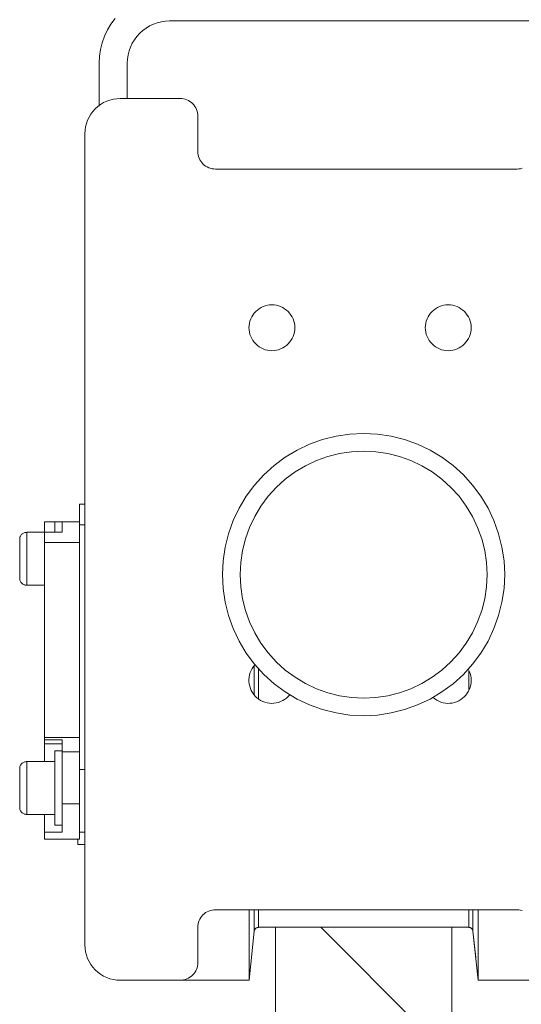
# Model space of a CAD drawing. Header units: millimetres. Extents: x 295996 to 512960, y -33037 to 76497.
# Tile 15 of 256: x 361113 to 361255, y 54623 to 54902. Entities that reach past the tile are written whole.
import ezdxf

# ---------------------------------------------------------------- set-up
doc = ezdxf.new("R2010")
doc.units = ezdxf.units.MM
doc.header["$LTSCALE"] = 0.25
doc.linetypes.add('XKITLINE00', pattern=[0])
doc.layers.get('0').update_dxf_attribs({"lineweight": 20})
doc.layers.add('Položka', color=2, linetype='Continuous', lineweight=0)

msp = doc.modelspace()

# ---------------------------------------------------------------- linework, layer by layer
at = {"linetype": 'XKITLINE00', "lineweight": 0}
for p, q in [((361139.89904, 54902.45585), (361138.72984, 54900.8794)), ((361138.72984, 54900.8794), (361137.72085, 54899.19592)), ((361148.6924, 54899.74563), (361147.74635, 54899.04411)), ((361149.70234, 54900.35105), (361148.6924, 54899.74563)), ((361150.76664, 54900.85454), (361149.70234, 54900.35105)), ((361151.87576, 54901.25127), (361150.76664, 54900.85454)), ((361153.01779, 54901.53742), (361151.87576, 54901.25127)), ((361154.1827, 54901.71021), (361153.01779, 54901.53742)), ((361155.35906, 54901.768), (361154.1827, 54901.71021)), ((361265.35919, 54901.768), (361155.35906, 54901.768)), ((361136.88162, 54897.42166), (361136.22024, 54895.57369)), ((361137.72085, 54899.19592), (361136.88162, 54897.42166)), ((361146.08314, 54897.38071), (361145.38124, 54896.43483)), ((361146.87374, 54898.25328), (361146.08314, 54897.38071)), ((361147.74635, 54899.04411), (361146.87374, 54898.25328)), ((361136.22024, 54895.57369), (361135.74341, 54893.6698)), ((361144.27259, 54894.3602), (361143.87586, 54893.2514)), ((361144.77613, 54895.42475), (361144.27259, 54894.3602)), ((361145.38124, 54896.43483), (361144.77613, 54895.42475)), ((361135.4554, 54891.72834), (361135.35908, 54889.76799)), ((361135.74341, 54893.6698), (361135.4554, 54891.72834)), ((361143.58976, 54892.10908), (361143.41667, 54890.9442)), ((361143.87586, 54893.2514), (361143.58976, 54892.10908)), ((361135.35908, 54889.76799), (361135.35908, 54877.55473)), ((361143.35897, 54889.76799), (361143.41667, 54890.9442)), ((361143.35897, 54879.768), (361143.35897, 54889.76799)), ((361135.01528, 54877.49809), (361134.2881, 54876.83906)), ((361135.80349, 54878.08269), (361135.01528, 54877.49809)), ((361136.64511, 54878.5872), (361135.80349, 54878.08269)), ((361137.53202, 54879.00679), (361136.64511, 54878.5872)), ((361138.45613, 54879.3374), (361137.53202, 54879.00679)), ((361139.40838, 54879.57585), (361138.45613, 54879.3374)), ((361140.37874, 54879.71984), (361139.40838, 54879.57585)), ((361141.35912, 54879.768), (361140.37874, 54879.71984)), ((361158.35884, 54879.768), (361141.35912, 54879.768)), ((361158.84903, 54879.74392), (361158.35884, 54879.768)), ((361159.33445, 54879.67191), (361158.84903, 54879.74392)), ((361159.81033, 54879.55269), (361159.33445, 54879.67191)), ((361160.27239, 54879.38739), (361159.81033, 54879.55269)), ((361160.71584, 54879.1776), (361160.27239, 54879.38739)), ((361161.13689, 54878.92534), (361160.71584, 54879.1776)), ((361161.53124, 54878.63305), (361161.13689, 54878.92534)), ((361161.89459, 54878.30353), (361161.53124, 54878.63305)), ((361162.22408, 54877.93995), (361161.89459, 54878.30353)), ((361162.51638, 54877.54585), (361162.22408, 54877.93995)), ((361162.76863, 54877.12498), (361162.51638, 54877.54585)), ((361162.97844, 54876.68142), (361162.76863, 54877.12498)), ((361132.54001, 54874.48196), (361132.1204, 54873.59482)), ((361133.04451, 54875.3237), (361132.54001, 54874.48196)), ((361133.62911, 54876.11192), (361133.04451, 54875.3237)), ((361134.2881, 54876.83906), (361133.62911, 54876.11192)), ((361163.1439, 54876.21942), (361162.97844, 54876.68142)), ((361163.26311, 54875.74345), (361163.1439, 54876.21942)), ((361163.33511, 54875.25807), (361163.26311, 54875.74345)), ((361163.35895, 54874.76799), (361163.33511, 54875.25807)), ((361163.35895, 54874.76799), (361163.35895, 54864.768)), ((361131.55105, 54871.7189), (361131.40705, 54870.74816)), ((361131.78947, 54872.67084), (361131.55105, 54871.7189)), ((361132.1204, 54873.59482), (361131.78947, 54872.67084)), ((361131.40705, 54870.74816), (361131.35889, 54869.76799)), ((361131.35889, 54869.76799), (361131.35889, 54639.768)), ((361163.35895, 54864.768), (361163.38327, 54864.27791)), ((361163.38327, 54864.27791), (361163.45527, 54863.79254)), ((361163.45527, 54863.79254), (361163.57448, 54863.31656)), ((361163.57448, 54863.31656), (361163.73947, 54862.85457)), ((361163.73947, 54862.85457), (361163.94928, 54862.41101)), ((361163.94928, 54862.41101), (361164.20152, 54861.99014)), ((361164.20152, 54861.99014), (361164.49383, 54861.59603)), ((361164.49383, 54861.59603), (361164.82332, 54861.23246)), ((361164.82332, 54861.23246), (361165.18715, 54860.90293)), ((361165.18715, 54860.90293), (361165.58101, 54860.61065)), ((361165.58101, 54860.61065), (361166.00206, 54860.35839)), ((361166.00206, 54860.35839), (361166.44552, 54860.14859)), ((361166.44552, 54860.14859), (361166.90758, 54859.98329)), ((361166.90758, 54859.98329), (361167.38346, 54859.86407)), ((361167.38346, 54859.86407), (361167.86888, 54859.79207)), ((361168.35907, 54859.76799), (361167.86888, 54859.79207)), ((361253.85883, 54859.76799), (361168.35907, 54859.76799)), ((361253.85883, 54859.76799), (361254.34902, 54859.79207)), ((361254.34902, 54859.79207), (361254.83444, 54859.86407)), ((361254.83444, 54859.86407), (361255.31032, 54859.98329)), ((361183.72181, 54821.2367), (361183.09095, 54821.14309)), ((361184.35886, 54821.26799), (361183.72181, 54821.2367)), ((361184.99639, 54821.2367), (361184.35886, 54821.26799)), ((361185.62725, 54821.14309), (361184.99639, 54821.2367)), ((361233.722, 54821.2367), (361233.09114, 54821.14309)), ((361234.35905, 54821.26799), (361233.722, 54821.2367)), ((361234.99611, 54821.2367), (361234.35905, 54821.26799)), ((361235.62696, 54821.14309), (361234.99611, 54821.2367)), ((361179.33443, 54818.89155), (361178.95439, 54818.37919)), ((361179.76263, 54819.36419), (361179.33443, 54818.89155)), ((361180.23565, 54819.79255), (361179.76263, 54819.36419)), ((361180.74777, 54820.17255), (361180.23565, 54819.79255)), ((361181.29518, 54820.50048), (361180.74777, 54820.17255)), ((361181.87168, 54820.77321), (361181.29518, 54820.50048)), ((361182.47202, 54820.9881), (361181.87168, 54820.77321)), ((361183.09095, 54821.14309), (361182.47202, 54820.9881)), ((361186.24571, 54820.9881), (361185.62725, 54821.14309)), ((361186.84652, 54820.77321), (361186.24571, 54820.9881)), ((361187.42302, 54820.50048), (361186.84652, 54820.77321)), ((361187.97043, 54820.17255), (361187.42302, 54820.50048)), ((361188.48255, 54819.79255), (361187.97043, 54820.17255)), ((361188.95509, 54819.36419), (361188.48255, 54819.79255)), ((361189.38377, 54818.89155), (361188.95509, 54819.36419)), ((361189.76381, 54818.37919), (361189.38377, 54818.89155)), ((361229.33462, 54818.89155), (361228.95458, 54818.37919)), ((361229.76282, 54819.36419), (361229.33462, 54818.89155)), ((361230.23536, 54819.79255), (361229.76282, 54819.36419)), ((361230.74796, 54820.17255), (361230.23536, 54819.79255)), ((361231.2949, 54820.50048), (361230.74796, 54820.17255)), ((361231.87139, 54820.77321), (361231.2949, 54820.50048)), ((361232.47221, 54820.9881), (361231.87139, 54820.77321)), ((361233.09114, 54821.14309), (361232.47221, 54820.9881)), ((361236.2459, 54820.9881), (361235.62696, 54821.14309)), ((361236.84671, 54820.77321), (361236.2459, 54820.9881)), ((361237.42321, 54820.50048), (361236.84671, 54820.77321)), ((361237.97014, 54820.17255), (361237.42321, 54820.50048)), ((361238.48274, 54819.79255), (361237.97014, 54820.17255)), ((361238.95529, 54819.36419), (361238.48274, 54819.79255)), ((361239.38349, 54818.89155), (361238.95529, 54819.36419)), ((361239.76352, 54818.37919), (361239.38349, 54818.89155)), ((361177.98403, 54816.03607), (361177.89057, 54815.4051)), ((361178.139, 54816.65484), (361177.98403, 54816.03607)), ((361178.35405, 54817.25544), (361178.139, 54816.65484)), ((361178.6268, 54817.83207), (361178.35405, 54817.25544)), ((361178.95439, 54818.37919), (361178.6268, 54817.83207)), ((361190.0914, 54817.83207), (361189.76381, 54818.37919)), ((361190.36415, 54817.25544), (361190.0914, 54817.83207)), ((361190.5792, 54816.65484), (361190.36415, 54817.25544)), ((361190.73417, 54816.03607), (361190.5792, 54816.65484)), ((361190.82763, 54815.4051), (361190.73417, 54816.03607)), ((361227.98374, 54816.03607), (361227.89028, 54815.4051)), ((361228.13871, 54816.65484), (361227.98374, 54816.03607)), ((361228.35377, 54817.25544), (361228.13871, 54816.65484)), ((361228.62652, 54817.83207), (361228.35377, 54817.25544)), ((361228.95458, 54818.37919), (361228.62652, 54817.83207)), ((361240.09159, 54817.83207), (361239.76352, 54818.37919)), ((361240.36434, 54817.25544), (361240.09159, 54817.83207)), ((361240.57939, 54816.65484), (361240.36434, 54817.25544)), ((361240.73437, 54816.03607), (361240.57939, 54816.65484)), ((361240.82783, 54815.4051), (361240.73437, 54816.03607)), ((361177.89057, 54815.4051), (361177.85909, 54814.76799)), ((361177.85909, 54814.76799), (361177.89057, 54814.13089)), ((361177.89057, 54814.13089), (361177.98403, 54813.49991)), ((361177.98403, 54813.49991), (361178.139, 54812.88114)), ((361178.139, 54812.88114), (361178.35405, 54812.28055)), ((361190.36415, 54812.28055), (361190.5792, 54812.88114)), ((361190.5792, 54812.88114), (361190.73417, 54813.49991)), ((361190.73417, 54813.49991), (361190.82763, 54814.13089)), ((361190.85911, 54814.76799), (361190.82763, 54815.4051)), ((361190.82763, 54814.13089), (361190.85911, 54814.76799)), ((361227.89028, 54815.4051), (361227.85928, 54814.76799)), ((361227.85928, 54814.76799), (361227.89028, 54814.13089)), ((361227.89028, 54814.13089), (361227.98374, 54813.49991)), ((361227.98374, 54813.49991), (361228.13871, 54812.88114)), ((361228.13871, 54812.88114), (361228.35377, 54812.28055)), ((361240.36434, 54812.28055), (361240.57939, 54812.88114)), ((361240.57939, 54812.88114), (361240.73437, 54813.49991)), ((361240.73437, 54813.49991), (361240.82783, 54814.13089)), ((361240.85882, 54814.76799), (361240.82783, 54815.4051)), ((361240.82783, 54814.13089), (361240.85882, 54814.76799)), ((361178.35405, 54812.28055), (361178.6268, 54811.70392)), ((361178.6268, 54811.70392), (361178.95439, 54811.15678)), ((361178.95439, 54811.15678), (361179.33443, 54810.64443)), ((361179.33443, 54810.64443), (361179.76263, 54810.1718)), ((361179.76263, 54810.1718), (361180.23565, 54809.74342)), ((361188.48255, 54809.74342), (361188.95509, 54810.1718)), ((361188.95509, 54810.1718), (361189.38377, 54810.64443)), ((361189.38377, 54810.64443), (361189.76381, 54811.15678)), ((361189.76381, 54811.15678), (361190.0914, 54811.70392)), ((361190.0914, 54811.70392), (361190.36415, 54812.28055)), ((361228.35377, 54812.28055), (361228.62652, 54811.70392)), ((361228.62652, 54811.70392), (361228.95458, 54811.15678)), ((361228.95458, 54811.15678), (361229.33462, 54810.64443)), ((361229.33462, 54810.64443), (361229.76282, 54810.1718)), ((361229.76282, 54810.1718), (361230.23536, 54809.74342)), ((361238.48274, 54809.74342), (361238.95529, 54810.1718)), ((361238.95529, 54810.1718), (361239.38349, 54810.64443)), ((361239.38349, 54810.64443), (361239.76352, 54811.15678)), ((361239.76352, 54811.15678), (361240.09159, 54811.70392)), ((361240.09159, 54811.70392), (361240.36434, 54812.28055)), ((361180.23565, 54809.74342), (361180.74777, 54809.36344)), ((361180.74777, 54809.36344), (361181.29518, 54809.03551)), ((361181.29518, 54809.03551), (361181.87168, 54808.76277)), ((361181.87168, 54808.76277), (361182.47202, 54808.54788)), ((361182.47202, 54808.54788), (361183.09095, 54808.39288)), ((361183.09095, 54808.39288), (361183.72181, 54808.29929)), ((361184.35886, 54808.26799), (361183.72181, 54808.29929)), ((361184.35886, 54808.26799), (361184.99639, 54808.29929)), ((361184.99639, 54808.29929), (361185.62725, 54808.39288)), ((361185.62725, 54808.39288), (361186.24571, 54808.54788)), ((361186.24571, 54808.54788), (361186.84652, 54808.76277)), ((361186.84652, 54808.76277), (361187.42302, 54809.03551)), ((361187.42302, 54809.03551), (361187.97043, 54809.36344)), ((361187.97043, 54809.36344), (361188.48255, 54809.74342)), ((361230.23536, 54809.74342), (361230.74796, 54809.36344)), ((361230.74796, 54809.36344), (361231.2949, 54809.03551)), ((361231.2949, 54809.03551), (361231.87139, 54808.76277)), ((361231.87139, 54808.76277), (361232.47221, 54808.54788)), ((361232.47221, 54808.54788), (361233.09114, 54808.39288)), ((361233.09114, 54808.39288), (361233.722, 54808.29929)), ((361234.35905, 54808.26799), (361233.722, 54808.29929)), ((361234.35905, 54808.26799), (361234.99611, 54808.29929)), ((361234.99611, 54808.29929), (361235.62696, 54808.39288)), ((361235.62696, 54808.39288), (361236.2459, 54808.54788)), ((361236.2459, 54808.54788), (361236.84671, 54808.76277)), ((361236.84671, 54808.76277), (361237.42321, 54809.03551)), ((361237.42321, 54809.03551), (361237.97014, 54809.36344)), ((361237.97014, 54809.36344), (361238.48274, 54809.74342)), ((361198.74788, 54783.04558), (361195.05192, 54781.72319)), ((361202.55543, 54783.99937), (361198.74788, 54783.04558)), ((361206.43831, 54784.57539), (361202.55543, 54783.99937)), ((361210.35887, 54784.76804), (361206.43831, 54784.57539)), ((361214.2799, 54784.57539), (361210.35887, 54784.76804)), ((361218.16278, 54783.99937), (361214.2799, 54784.57539)), ((361221.97033, 54783.04558), (361218.16278, 54783.99937)), ((361225.66629, 54781.72319), (361221.97033, 54783.04558)), ((361191.50329, 54780.04485), (361188.13635, 54778.02675)), ((361195.05192, 54781.72319), (361191.50329, 54780.04485)), ((361206.92852, 54779.59946), (361203.53105, 54779.09547)), ((361210.35888, 54779.76799), (361206.92852, 54779.59946)), ((361213.78973, 54779.59946), (361210.35888, 54779.76799)), ((361217.18719, 54779.09547), (361213.78973, 54779.59946)), ((361229.21491, 54780.04485), (361225.66629, 54781.72319)), ((361232.58188, 54778.02679), (361229.21493, 54780.04485)), ((361188.13635, 54778.02675), (361184.9835, 54775.68846)), ((361196.96501, 54777.10378), (361193.86032, 54775.63524)), ((361200.19892, 54778.26091), (361196.96501, 54777.10378)), ((361203.53105, 54779.09547), (361200.19892, 54778.26091)), ((361220.51885, 54778.26091), (361217.18719, 54779.09547)), ((361223.75276, 54777.10378), (361220.51885, 54778.26091)), ((361226.85793, 54775.63524), (361223.75276, 54777.10378)), ((361235.73473, 54775.68841), (361232.58188, 54778.02679)), ((361184.9835, 54775.68846), (361182.07479, 54773.05227)), ((361190.91394, 54773.86942), (361188.15544, 54771.82335)), ((361193.86032, 54775.63524), (361190.91394, 54773.86942)), ((361229.80383, 54773.86942), (361226.85793, 54775.63524)), ((361232.56281, 54771.82335), (361229.80383, 54773.86942)), ((361238.64343, 54773.05227), (361235.73473, 54775.68841)), ((361182.07479, 54773.05227), (361179.43884, 54770.14368)), ((361188.15544, 54771.82335), (361185.61008, 54769.51673)), ((361235.10769, 54769.51673), (361232.56281, 54771.82335)), ((361241.27939, 54770.14372), (361238.64343, 54773.05227)), ((361179.43884, 54770.14368), (361177.10043, 54766.99083)), ((361185.61008, 54769.51673), (361183.30362, 54766.97177)), ((361237.41462, 54766.97177), (361235.10769, 54769.51673)), ((361243.6178, 54766.99081), (361241.27939, 54770.14372)), ((361177.10043, 54766.99083), (361175.08198, 54763.62388)), ((361183.30362, 54766.97177), (361181.25751, 54764.21293)), ((361239.46026, 54764.21293), (361237.41462, 54766.97177)), ((361245.63577, 54763.62386), (361243.6178, 54766.99081)), ((361129.85924, 54759.03657), (361129.85924, 54764.768)), ((361129.85924, 54764.768), (361129.85924, 54759.80016)), ((361129.85924, 54764.768), (361131.35889, 54764.768)), ((361175.08198, 54763.62388), (361173.40399, 54760.07538)), ((361181.25751, 54764.21293), (361179.49178, 54761.26689)), ((361241.22646, 54761.26689), (361239.46026, 54764.21293)), ((361247.31424, 54760.07533), (361245.63577, 54763.62386)), ((361173.40399, 54760.07538), (361172.08124, 54756.37942)), ((361179.49178, 54761.26689), (361178.02313, 54758.1619)), ((361242.69464, 54758.1619), (361241.22646, 54761.26689)), ((361248.63651, 54756.37936), (361247.31424, 54760.07533)), ((361119.85901, 54759.76798), (361119.85901, 54756.76799)), ((361119.85901, 54759.76798), (361124.85912, 54759.76798)), ((361124.8591, 54759.76794), (361122.85925, 54759.76794)), ((361122.85927, 54756.8194), (361122.85927, 54759.76798)), ((361122.85927, 54759.76798), (361122.85927, 54756.84818)), ((361129.85924, 54759.76798), (361124.85912, 54759.76798)), ((361124.85912, 54759.76798), (361124.85912, 54756.80706)), ((361124.85912, 54759.76798), (361124.85912, 54756.82363)), ((361129.85924, 54753.83535), (361129.85924, 54759.76798)), ((361131.35889, 54758.93193), (361129.85924, 54758.93193)), ((361178.02313, 54758.1619), (361176.86632, 54754.92796)), ((361243.85193, 54754.92796), (361242.69464, 54758.1619)), ((361112.86855, 54754.96404), (361112.85902, 54754.76795)), ((361112.85902, 54754.76795), (361112.85902, 54754.76938)), ((361112.85902, 54754.76795), (361112.85902, 54753.88043)), ((361112.85904, 54743.76801), (361112.85904, 54754.76798)), ((361112.85904, 54753.27337), (361112.85904, 54754.76798)), ((361112.89764, 54755.15812), (361112.86855, 54754.96404)), ((361112.94533, 54755.34861), (361112.89764, 54755.15812)), ((361113.01113, 54755.53339), (361112.94533, 54755.34861)), ((361113.09505, 54755.71077), (361113.01113, 54755.53339)), ((361113.19614, 54755.8791), (361113.09505, 54755.71077)), ((361113.31297, 54756.03681), (361113.19614, 54755.8791)), ((361113.44505, 54756.18224), (361113.31297, 54756.03681)), ((361113.43265, 54756.16985), (361113.39594, 54756.13182)), ((361113.46985, 54756.20692), (361113.43265, 54756.16985)), ((361113.59049, 54756.31397), (361113.44505, 54756.18224)), ((361113.50847, 54756.24304), (361113.46985, 54756.20692)), ((361113.74784, 54756.43092), (361113.59049, 54756.31397)), ((361113.91617, 54756.53189), (361113.74784, 54756.43092)), ((361114.09355, 54756.61581), (361113.91617, 54756.53189)), ((361114.27856, 54756.68185), (361114.09355, 54756.61581)), ((361114.46882, 54756.72953), (361114.27856, 54756.68185)), ((361114.66289, 54756.75838), (361114.46882, 54756.72953)), ((361114.85887, 54756.76804), (361114.66289, 54756.75838)), ((361114.85887, 54756.76804), (361119.85899, 54756.76804)), ((361114.85887, 54756.76804), (361119.85899, 54756.76804)), ((361114.85889, 54741.768), (361114.85889, 54756.76799)), ((361119.85901, 54756.76799), (361119.85901, 54756.80706)), ((361119.85901, 54753.83535), (361119.85901, 54756.80706)), ((361119.85901, 54756.7701), (361119.85901, 54756.80706)), ((361119.85901, 54756.80706), (361124.85912, 54756.80706)), ((361119.85901, 54756.76799), (361119.85901, 54756.74552)), ((361124.85912, 54756.80706), (361124.85912, 54756.79403)), ((361172.08124, 54756.37942), (361171.12757, 54752.57163)), ((361176.86632, 54754.92796), (361176.03138, 54751.59615)), ((361244.68639, 54751.59615), (361243.85193, 54754.92796)), ((361249.59066, 54752.57161), (361248.63651, 54756.37936)), ((361112.85904, 54749.26799), (361112.85904, 54753.268)), ((361119.85901, 54698.57684), (361119.85901, 54753.83535)), ((361119.85901, 54753.83535), (361129.85924, 54753.83535)), ((361129.85924, 54753.83535), (361129.85924, 54698.57684)), ((361171.12757, 54752.57163), (361170.55155, 54748.68863)), ((361176.03138, 54751.59615), (361175.52736, 54748.1986)), ((361245.19041, 54748.1986), (361244.68639, 54751.59615)), ((361250.16668, 54748.68867), (361249.59066, 54752.57161)), ((361112.85904, 54749.26799), (361112.85904, 54745.26799)), ((361170.55155, 54748.68863), (361170.3589, 54744.76796)), ((361250.35885, 54744.76799), (361250.16668, 54748.68867)), ((361175.52736, 54748.1986), (361175.35904, 54744.76799)), ((361245.35921, 54744.76799), (361245.19041, 54748.1986)), ((361112.85902, 54743.76803), (361112.85902, 54743.89248)), ((361112.85902, 54743.76803), (361112.85902, 54743.76684)), ((361112.85902, 54743.76803), (361112.86855, 54743.57193)), ((361112.85904, 54745.26262), (361112.85904, 54743.76801)), ((361112.86855, 54743.57193), (361112.89764, 54743.37786)), ((361112.89764, 54743.37786), (361112.94533, 54743.18748)), ((361112.94533, 54743.18748), (361113.01113, 54743.00258)), ((361170.3589, 54744.76796), (361170.55155, 54740.84728)), ((361175.35904, 54744.76799), (361175.52736, 54741.33739)), ((361245.19041, 54741.33739), (361245.35921, 54744.76799)), ((361250.16668, 54740.84732), (361250.35885, 54744.76799)), ((361113.01113, 54743.00258), (361113.09505, 54742.8252)), ((361113.09505, 54742.8252), (361113.19614, 54742.65688)), ((361113.19614, 54742.65688), (361113.31297, 54742.49916)), ((361113.26957, 54742.55436), (361113.40261, 54742.39712)), ((361113.31297, 54742.49916), (361113.44505, 54742.35373)), ((361113.40261, 54742.39712), (361113.55139, 54742.25455)), ((361113.44505, 54742.35373), (361113.59049, 54742.222)), ((361113.55139, 54742.25455), (361113.71446, 54742.12807)), ((361113.59049, 54742.222), (361113.74784, 54742.10506)), ((361113.74784, 54742.10506), (361113.91617, 54742.00421)), ((361113.91617, 54742.00421), (361114.09355, 54741.92028)), ((361114.09355, 54741.92028), (361114.27856, 54741.85412)), ((361114.17747, 54741.88774), (361114.39968, 54741.82146)), ((361114.27856, 54741.85412), (361114.46882, 54741.80644)), ((361114.39968, 54741.82146), (361114.62761, 54741.7814)), ((361114.46882, 54741.80644), (361114.66289, 54741.77759)), ((361114.62761, 54741.7814), (361114.85887, 54741.76793)), ((361114.85887, 54741.76793), (361114.66289, 54741.77759)), ((361114.85887, 54741.76793), (361119.85899, 54741.76793)), ((361170.55155, 54740.84728), (361171.12757, 54736.9644)), ((361175.52736, 54741.33739), (361176.03138, 54737.93983)), ((361244.68639, 54737.93983), (361245.19041, 54741.33739)), ((361249.59066, 54736.96437), (361250.16668, 54740.84732)), ((361176.03138, 54737.93983), (361176.86632, 54734.60802)), ((361243.85193, 54734.60802), (361244.68639, 54737.93983)), ((361171.12757, 54736.9644), (361172.08124, 54733.15661)), ((361248.63651, 54733.15659), (361249.59066, 54736.96437)), ((361172.08124, 54733.15661), (361173.40399, 54729.46065)), ((361176.86632, 54734.60802), (361178.02313, 54731.37408)), ((361242.69464, 54731.37408), (361243.85193, 54734.60802)), ((361247.31424, 54729.46066), (361248.63651, 54733.15659)), ((361173.40399, 54729.46065), (361175.08198, 54725.91215)), ((361178.02313, 54731.37408), (361179.49178, 54728.2691)), ((361241.22646, 54728.2691), (361242.69464, 54731.37408)), ((361245.63577, 54725.91212), (361247.31424, 54729.46066)), ((361179.49178, 54728.2691), (361181.25751, 54725.32302)), ((361239.46026, 54725.32302), (361241.22646, 54728.2691)), ((361175.08198, 54725.91215), (361177.10043, 54722.5452)), ((361181.25751, 54725.32302), (361183.30362, 54722.56422)), ((361237.41462, 54722.56422), (361239.46026, 54725.32302)), ((361243.6178, 54722.54518), (361245.63577, 54725.91212)), ((361177.10043, 54722.5452), (361179.43884, 54719.39223)), ((361183.30362, 54722.56422), (361185.61008, 54720.01925)), ((361235.10769, 54720.01925), (361237.41462, 54722.56422)), ((361241.27939, 54719.39227), (361243.6178, 54722.54518)), ((361178.808, 54718.14984), (361178.4971, 54717.57689)), ((361179.17469, 54718.68878), (361178.808, 54718.14984)), ((361179.59335, 54719.1883), (361179.17469, 54718.68878)), ((361179.35922, 54718.75346), (361179.35922, 54710.72072)), ((361179.43884, 54719.39223), (361182.07479, 54716.48376)), ((361180.55227, 54718.12433), (361180.55227, 54709.61422)), ((361185.61008, 54720.01925), (361188.15544, 54717.71264)), ((361232.56281, 54717.71264), (361235.10769, 54720.01925)), ((361238.64343, 54716.48371), (361241.27939, 54719.39227)), ((361177.92824, 54715.71296), (361177.86577, 54715.06414)), ((361178.05507, 54716.35228), (361177.92824, 54715.71296)), ((361178.24533, 54716.97569), (361178.05507, 54716.35228)), ((361178.4971, 54717.57689), (361178.24533, 54716.97569)), ((361182.07479, 54716.48376), (361184.9835, 54713.84757)), ((361188.15544, 54717.71264), (361190.91394, 54715.66656)), ((361190.91394, 54715.66656), (361193.86032, 54713.90074)), ((361226.85793, 54713.90074), (361229.80383, 54715.66656)), ((361229.80383, 54715.66656), (361232.56281, 54717.71264)), ((361235.73473, 54713.84758), (361238.64343, 54716.48371)), ((361240.32381, 54717.35045), (361240.0358, 54717.93449)), ((361240.1655, 54717.44263), (361240.1655, 54712.17075)), ((361240.55269, 54716.74046), (361240.32381, 54717.35045)), ((361240.71911, 54716.11065), (361240.55269, 54716.74046)), ((361240.82115, 54715.46736), (361240.71911, 54716.11065)), ((361240.85882, 54714.81708), (361240.82115, 54715.46736)), ((361177.86577, 54715.06414), (361177.86863, 54714.4123)), ((361177.86863, 54714.4123), (361177.93682, 54713.76407)), ((361177.93682, 54713.76407), (361178.06986, 54713.12594)), ((361178.06986, 54713.12594), (361178.26584, 54712.5043)), ((361178.26584, 54712.5043), (361178.52333, 54711.90545)), ((361184.9835, 54713.84757), (361188.13635, 54711.50916)), ((361193.86032, 54713.90074), (361196.96501, 54712.4322)), ((361196.96501, 54712.4322), (361200.19892, 54711.27507)), ((361220.51885, 54711.27507), (361223.75276, 54712.4322)), ((361223.75276, 54712.4322), (361226.85793, 54713.90074)), ((361232.58188, 54711.5092), (361235.73473, 54713.84758)), ((361240.36243, 54712.27589), (361240.58178, 54712.88925)), ((361240.58178, 54712.88925), (361240.73866, 54713.52151)), ((361240.73866, 54713.52151), (361240.83116, 54714.16625)), ((361240.83116, 54714.16625), (361240.85882, 54714.81708)), ((361178.52333, 54711.90545), (361178.83947, 54711.33536)), ((361178.83947, 54711.33536), (361179.21093, 54710.79978)), ((361179.21093, 54710.79978), (361179.63436, 54710.30414)), ((361179.63436, 54710.30414), (361180.105, 54709.85338)), ((361180.105, 54709.85338), (361180.61855, 54709.45203)), ((361187.97949, 54709.36948), (361188.50162, 54709.7592)), ((361188.13635, 54711.50916), (361191.50329, 54709.49118)), ((361188.50162, 54709.7592), (361188.98275, 54710.1993)), ((361188.98275, 54710.1993), (361189.41715, 54710.68534)), ((361200.19892, 54711.27507), (361203.53105, 54710.44051)), ((361203.53105, 54710.44051), (361206.92852, 54709.93653)), ((361210.35888, 54709.768), (361206.92852, 54709.93653)), ((361210.35888, 54709.768), (361213.78973, 54709.93653)), ((361213.78973, 54709.93653), (361217.18719, 54710.44051)), ((361217.18719, 54710.44051), (361220.51885, 54711.27507)), ((361229.21493, 54709.49113), (361232.58188, 54711.5092)), ((361230.03652, 54709.91373), (361230.54388, 54709.50544)), ((361237.89814, 54709.31601), (361238.426, 54709.69763)), ((361238.426, 54709.69763), (361238.91332, 54710.13015)), ((361238.91332, 54710.13015), (361239.3544, 54710.60926)), ((361239.3544, 54710.60926), (361239.74588, 54711.13014)), ((361239.74588, 54711.13014), (361240.08301, 54711.68756)), ((361240.08301, 54711.68756), (361240.36243, 54712.27589)), ((361180.61855, 54709.45203), (361181.16977, 54709.10415)), ((361181.16977, 54709.10415), (361181.75295, 54708.81322)), ((361181.75295, 54708.81322), (361182.36282, 54708.58216)), ((361182.36282, 54708.58216), (361182.99225, 54708.41333)), ((361182.99225, 54708.41333), (361183.6355, 54708.30837)), ((361183.6355, 54708.30837), (361184.28638, 54708.2684)), ((361184.28638, 54708.2684), (361184.93727, 54708.29379)), ((361184.93727, 54708.29379), (361185.5829, 54708.38427)), ((361185.5829, 54708.38427), (361186.21614, 54708.53895)), ((361186.21614, 54708.53895), (361186.83079, 54708.75627)), ((361186.83079, 54708.75627), (361187.42063, 54709.03405)), ((361187.42063, 54709.03405), (361187.97949, 54709.36948)), ((361191.50329, 54709.49118), (361195.05192, 54707.81284)), ((361195.05192, 54707.81284), (361198.74788, 54706.49033)), ((361221.97035, 54706.49037), (361225.66631, 54707.81281)), ((361225.66631, 54707.81281), (361229.21493, 54709.49113)), ((361230.54388, 54709.50544), (361231.08986, 54709.15001)), ((361231.08986, 54709.15001), (361231.66826, 54708.85101)), ((361231.66826, 54708.85101), (361232.27432, 54708.61143)), ((361232.27432, 54708.61143), (361232.90088, 54708.43366)), ((361232.90088, 54708.43366), (361233.54223, 54708.31951)), ((361233.54223, 54708.31951), (361234.19168, 54708.27016)), ((361234.19168, 54708.27016), (361234.84304, 54708.28602)), ((361234.84304, 54708.28602), (361235.48916, 54708.36699)), ((361235.48916, 54708.36699), (361236.1243, 54708.51225)), ((361236.1243, 54708.51225), (361236.74133, 54708.72035)), ((361236.74133, 54708.72035), (361237.33499, 54708.98917)), ((361237.33499, 54708.98917), (361237.89814, 54709.31601)), ((361198.74788, 54706.49033), (361202.55543, 54705.53654)), ((361202.55543, 54705.53654), (361206.43831, 54704.96064)), ((361206.43831, 54704.96064), (361210.35887, 54704.76799)), ((361210.35888, 54704.768), (361214.27992, 54704.96061)), ((361214.27992, 54704.96061), (361218.1628, 54705.53657)), ((361218.1628, 54705.53657), (361221.97035, 54706.49037)), ((361119.85901, 54697.95275), (361119.85901, 54698.57684)), ((361119.85901, 54698.57684), (361129.85924, 54698.57684)), ((361119.85901, 54698.57555), (361119.85901, 54691.7465)), ((361119.85901, 54698.57555), (361119.85901, 54691.75324)), ((361129.85924, 54698.57684), (361129.85924, 54694.50945)), ((361119.85901, 54697.95275), (361119.85901, 54696.76798)), ((361119.85901, 54697.95275), (361124.85912, 54697.95275)), ((361119.85901, 54696.76798), (361119.85901, 54691.8284)), ((361119.85901, 54696.76798), (361124.85912, 54696.76798)), ((361124.85912, 54694.50945), (361124.85912, 54697.95275)), ((361124.85912, 54697.95275), (361124.85912, 54696.76798)), ((361124.85912, 54696.76798), (361124.85912, 54694.81742)), ((361124.8591, 54694.768), (361122.85925, 54694.768)), ((361122.85927, 54673.76798), (361122.85927, 54694.76798)), ((361122.85927, 54694.76798), (361122.85927, 54691.81329)), ((361124.85912, 54694.76798), (361124.85912, 54694.54229)), ((361124.85912, 54684.268), (361124.85912, 54694.50945)), ((361129.85924, 54694.50945), (361124.85912, 54694.50945)), ((361129.85924, 54691.36119), (361129.85924, 54694.50945)), ((361112.89764, 54690.15818), (361112.86855, 54689.96399)), ((361112.94533, 54690.34856), (361112.89764, 54690.15818)), ((361113.01113, 54690.53333), (361112.94533, 54690.34856)), ((361113.09505, 54690.71083), (361113.01113, 54690.53333)), ((361113.19614, 54690.87916), (361113.09505, 54690.71083)), ((361113.31297, 54691.03675), (361113.19614, 54690.87916)), ((361113.44505, 54691.18219), (361113.31297, 54691.03675)), ((361113.43265, 54691.16979), (361113.39594, 54691.13176)), ((361113.46985, 54691.20686), (361113.43265, 54691.16979)), ((361113.59049, 54691.31403), (361113.44505, 54691.18219)), ((361113.50847, 54691.24298), (361113.46985, 54691.20686)), ((361113.74784, 54691.43098), (361113.59049, 54691.31403)), ((361113.91617, 54691.53183), (361113.74784, 54691.43098)), ((361114.09355, 54691.61575), (361113.91617, 54691.53183)), ((361114.27856, 54691.68191), (361114.09355, 54691.61575)), ((361114.46882, 54691.7296), (361114.27856, 54691.68191)), ((361114.66289, 54691.75833), (361114.46882, 54691.7296)), ((361114.85887, 54691.76798), (361114.66289, 54691.75833)), ((361114.85887, 54691.76798), (361119.85946, 54691.76798)), ((361114.85887, 54691.76798), (361122.85925, 54691.76798)), ((361114.85889, 54676.768), (361114.85889, 54691.76799)), ((361122.85927, 54691.76134), (361122.85927, 54691.76799)), ((361122.85927, 54691.76799), (361122.85927, 54676.77462)), ((361129.85924, 54689.47291), (361129.85924, 54691.36119)), ((361112.85902, 54689.76801), (361112.86855, 54689.96399)), ((361112.85902, 54689.76801), (361112.85902, 54689.76932)), ((361112.85902, 54689.76801), (361112.85902, 54688.88049)), ((361112.85904, 54688.26952), (361112.85904, 54689.76799)), ((361112.85904, 54689.76799), (361112.85904, 54688.27337)), ((361112.85904, 54689.76799), (361112.85904, 54678.76798)), ((361112.85904, 54684.268), (361112.85904, 54688.268)), ((361129.85924, 54676.86969), (361129.85924, 54689.47291)), ((361129.85924, 54689.47291), (361131.35889, 54689.47291)), ((361129.85924, 54689.47291), (361129.85924, 54679.76799)), ((361112.85904, 54680.26799), (361112.85904, 54684.268)), ((361124.85912, 54679.76799), (361124.85912, 54684.268)), ((361112.85902, 54678.76797), (361112.85902, 54678.89254)), ((361112.85904, 54680.26262), (361112.85904, 54678.76798)), ((361129.85924, 54679.76799), (361124.85912, 54679.76799)), ((361124.85912, 54679.76799), (361124.85912, 54671.76798)), ((361124.85912, 54679.73569), (361124.85912, 54673.76798)), ((361129.85924, 54669.768), (361129.85924, 54679.76799)), ((361112.85902, 54678.76797), (361112.85902, 54678.7669)), ((361112.85902, 54678.76797), (361112.86855, 54678.57199)), ((361112.86855, 54678.57199), (361112.89764, 54678.3778)), ((361112.89764, 54678.3778), (361112.94533, 54678.18742)), ((361112.94533, 54678.18742), (361113.01113, 54678.00265)), ((361113.01113, 54678.00265), (361113.09505, 54677.82514)), ((361113.09505, 54677.82514), (361113.19614, 54677.65682)), ((361113.19614, 54677.65682), (361113.31297, 54677.49923)), ((361113.26957, 54677.5543), (361113.40261, 54677.39718)), ((361113.31297, 54677.49923), (361113.44505, 54677.35379)), ((361113.40261, 54677.39718), (361113.55139, 54677.25461)), ((361113.44505, 54677.35379), (361113.59049, 54677.22195)), ((361113.55139, 54677.25461), (361113.71446, 54677.12801)), ((361113.59049, 54677.22195), (361113.74784, 54677.105)), ((361113.74784, 54677.105), (361113.91617, 54677.00415)), ((361113.91617, 54677.00415), (361114.09355, 54676.92023)), ((361114.09355, 54676.92023), (361114.27856, 54676.85407)), ((361114.17747, 54676.88768), (361114.39968, 54676.82152)), ((361114.27856, 54676.85407), (361114.46882, 54676.80638)), ((361114.39968, 54676.82152), (361114.62761, 54676.78147)), ((361114.46882, 54676.80638), (361114.66289, 54676.77765)), ((361114.62761, 54676.78147), (361114.85887, 54676.768)), ((361114.85887, 54676.768), (361114.66289, 54676.77765)), ((361114.85887, 54676.768), (361119.85946, 54676.768)), ((361114.85887, 54676.768), (361122.85925, 54676.768)), ((361119.85901, 54676.70747), (361119.85901, 54671.76798)), ((361122.85927, 54676.71186), (361122.85927, 54673.76798)), ((361124.8591, 54673.76798), (361122.85925, 54673.76798)), ((361124.85912, 54671.76798), (361124.85912, 54673.71875)), ((361119.85901, 54671.76798), (361119.85901, 54669.768)), ((361119.85901, 54671.76798), (361124.85912, 54671.76798)), ((361131.35887, 54671.768), (361129.85922, 54671.768)), ((361119.85901, 54669.768), (361129.85924, 54669.768)), ((361129.35901, 54668.26802), (361131.35887, 54668.26802)), ((361129.35903, 54669.60701), (361129.35903, 54668.26799)), ((361164.82332, 54648.30354), (361164.49383, 54647.93995)), ((361165.18715, 54648.63303), (361164.82332, 54648.30354)), ((361165.58101, 54648.92533), (361165.18715, 54648.63303)), ((361166.00206, 54649.17761), (361165.58101, 54648.92533)), ((361166.44552, 54649.38739), (361166.00206, 54649.17761)), ((361166.90758, 54649.5527), (361166.44552, 54649.38739)), ((361167.38346, 54649.67191), (361166.90758, 54649.5527)), ((361167.86888, 54649.74391), (361167.38346, 54649.67191)), ((361168.35907, 54649.76799), (361167.86888, 54649.74391)), ((361168.35907, 54649.76799), (361253.85883, 54649.76799)), ((361177.89533, 54629.76798), (361177.89533, 54649.72764)), ((361179.35922, 54649.66211), (361179.35922, 54643.69342)), ((361180.55227, 54649.68639), (361180.55227, 54644.768)), ((361240.1655, 54649.68639), (361240.1655, 54644.768)), ((361241.35902, 54643.69342), (361241.35902, 54649.66211)), ((361242.82291, 54629.76798), (361242.82291, 54649.72764)), ((361253.85883, 54649.76799), (361254.34902, 54649.74391)), ((361254.83444, 54649.67191), (361254.34902, 54649.74391)), ((361255.31032, 54649.5527), (361254.83444, 54649.67191)), ((361163.45527, 54645.74343), (361163.38327, 54645.25807)), ((361163.57448, 54646.2194), (361163.45527, 54645.74343)), ((361163.73947, 54646.6814), (361163.57448, 54646.2194)), ((361163.94928, 54647.12497), (361163.73947, 54646.6814)), ((361164.20152, 54647.54584), (361163.94928, 54647.12497)), ((361164.49383, 54647.93995), (361164.20152, 54647.54584)), ((361163.35895, 54644.768), (361163.38327, 54645.25807)), ((361163.35895, 54634.76798), (361163.35895, 54644.768)), ((361177.89531, 54629.76795), (361179.3592, 54643.69338)), ((361179.37876, 54643.81867), (361179.3592, 54643.69541)), ((361179.37876, 54643.81748), (361179.3592, 54643.69338)), ((361179.41118, 54643.93883), (361179.37876, 54643.81748)), ((361179.41118, 54643.93883), (361179.37876, 54643.81867)), ((361179.456, 54644.05613), (361179.41118, 54643.93883)), ((361179.51322, 54644.16795), (361179.456, 54644.05613)), ((361179.456, 54644.05613), (361179.51275, 54644.16735)), ((361179.58093, 54644.27214), (361179.51275, 54644.16735)), ((361179.58189, 54644.27333), (361179.51322, 54644.16795)), ((361179.65914, 54644.3693), (361179.58093, 54644.27214)), ((361179.66057, 54644.37096), (361179.58189, 54644.27333)), ((361179.74735, 54644.45787), (361179.65914, 54644.3693)), ((361179.74973, 54644.45978), (361179.66057, 54644.37096)), ((361179.84701, 54644.53881), (361179.74973, 54644.45978)), ((361179.85273, 54644.54275), (361179.75546, 54644.46502)), ((361179.95239, 54644.60724), (361179.84701, 54644.53881)), ((361179.95716, 54644.60998), (361179.85273, 54644.54275)), ((361180.06445, 54644.66422), (361179.95239, 54644.60724)), ((361180.06874, 54644.66613), (361179.95716, 54644.60998)), ((361180.18175, 54644.70928), (361180.06445, 54644.66422)), ((361180.18509, 54644.71035), (361180.06874, 54644.66613)), ((361180.30287, 54644.74182), (361180.18175, 54644.70928)), ((361180.30525, 54644.74218), (361180.18509, 54644.71035)), ((361180.42684, 54644.76137), (361180.30287, 54644.74182)), ((361180.42827, 54644.76149), (361180.30525, 54644.74218)), ((361180.55225, 54644.76805), (361180.42684, 54644.76137)), ((361180.55225, 54644.76805), (361180.42827, 54644.76149)), ((361190.35888, 54644.76805), (361180.55225, 54644.76805)), ((361230.35885, 54644.76805), (361190.35888, 54644.76805)), ((361230.35885, 54644.76805), (361240.16548, 54644.76805)), ((361240.16548, 54644.76805), (361240.29089, 54644.76137)), ((361240.16548, 54644.76805), (361240.28993, 54644.76149)), ((361240.41296, 54644.7423), (361240.28993, 54644.76149)), ((361240.41534, 54644.74182), (361240.29089, 54644.76137)), ((361240.53312, 54644.71035), (361240.41296, 54644.7423)), ((361240.53646, 54644.70928), (361240.41534, 54644.74182)), ((361240.64947, 54644.66625), (361240.53312, 54644.71035)), ((361240.65376, 54644.66422), (361240.53646, 54644.70928)), ((361240.76057, 54644.61022), (361240.64947, 54644.66625)), ((361240.76582, 54644.60724), (361240.65376, 54644.66422)), ((361240.865, 54644.54298), (361240.76057, 54644.61022)), ((361240.8712, 54644.53881), (361240.76582, 54644.60724)), ((361240.96227, 54644.46538), (361240.865, 54644.54298)), ((361240.96847, 54644.45978), (361240.8712, 54644.53881)), ((361241.05764, 54644.37096), (361240.96847, 54644.45978)), ((361241.05907, 54644.36906), (361240.97086, 54644.45775)), ((361241.13632, 54644.27333), (361241.05764, 54644.37096)), ((361241.13775, 54644.27154), (361241.05907, 54644.36906)), ((361241.20498, 54644.16795), (361241.13632, 54644.27333)), ((361241.20594, 54644.16652), (361241.13775, 54644.27154)), ((361241.26173, 54644.05613), (361241.20498, 54644.16795)), ((361241.2622, 54644.05494), (361241.20594, 54644.16652)), ((361241.30703, 54643.93883), (361241.26173, 54644.05613)), ((361241.30703, 54643.938), (361241.2622, 54644.05494)), ((361241.33945, 54643.81748), (361241.30703, 54643.93883)), ((361241.33945, 54643.81748), (361241.30703, 54643.938)), ((361241.359, 54643.69338), (361241.33945, 54643.81748)), ((361241.359, 54643.69338), (361242.82289, 54629.76795)), ((361241.359, 54643.69338), (361242.14769, 54636.1919)), ((361131.35889, 54639.768), (361131.40705, 54638.78783)), ((361131.40705, 54638.78783), (361131.55105, 54637.81708)), ((361131.55105, 54637.81708), (361131.78947, 54636.86514)), ((361131.78947, 54636.86514), (361132.1204, 54635.94115)), ((361132.1204, 54635.94115), (361132.54001, 54635.05402)), ((361132.54001, 54635.05402), (361133.04451, 54634.21228)), ((361133.04451, 54634.21228), (361133.62911, 54633.42407)), ((361163.26311, 54633.79255), (361163.33511, 54634.27791)), ((361163.33511, 54634.27791), (361163.35895, 54634.76798)), ((361133.62911, 54633.42407), (361134.2881, 54632.69693)), ((361134.2881, 54632.69693), (361135.01528, 54632.03788)), ((361135.01528, 54632.03788), (361135.80349, 54631.4533)), ((361135.80349, 54631.4533), (361136.64511, 54630.94878)), ((361161.89459, 54631.23247), (361162.22408, 54631.59603)), ((361162.22408, 54631.59603), (361162.51638, 54631.99013)), ((361162.51638, 54631.99013), (361162.76863, 54632.411)), ((361162.76863, 54632.411), (361162.97844, 54632.85458)), ((361162.97844, 54632.85458), (361163.1439, 54633.31658)), ((361163.1439, 54633.31658), (361163.26311, 54633.79255)), ((361136.64511, 54630.94878), (361137.53202, 54630.52919)), ((361137.53202, 54630.52919), (361138.45613, 54630.1986)), ((361138.45613, 54630.1986), (361139.40838, 54629.96015)), ((361139.40838, 54629.96015), (361140.37874, 54629.81614)), ((361141.35912, 54629.76798), (361140.37874, 54629.81614)), ((361158.35884, 54629.76798), (361141.35912, 54629.76798)), ((361158.35882, 54629.76795), (361177.89531, 54629.76795)), ((361158.35884, 54629.76798), (361158.84903, 54629.79206)), ((361158.84903, 54629.79206), (361159.33445, 54629.86407)), ((361159.33445, 54629.86407), (361159.81033, 54629.9833)), ((361159.81033, 54629.9833), (361160.27239, 54630.14859)), ((361160.27239, 54630.14859), (361160.71584, 54630.3584)), ((361160.71584, 54630.3584), (361161.13689, 54630.61064)), ((361161.13689, 54630.61064), (361161.53124, 54630.90294)), ((361161.53124, 54630.90294), (361161.89459, 54631.23247)), ((361263.85904, 54629.76795), (361242.82289, 54629.76795))]:
    msp.add_line(p, q, dxfattribs=at)
at = {"layer": 'Položka', "linetype": 'XKITLINE00', "lineweight": 0}
for p, q in [((361235.35393, 54644.76776), (361185.35393, 54644.76776)), ((361185.35393, 54644.76776), (361185.35393, 54614.76776)), ((361228.26821, 54614.76776), (361198.26821, 54644.76776)), ((361235.35393, 54644.76776), (361235.35393, 54614.76776))]:
    msp.add_line(p, q, dxfattribs=at)

doc.saveas('drawing.dxf')
